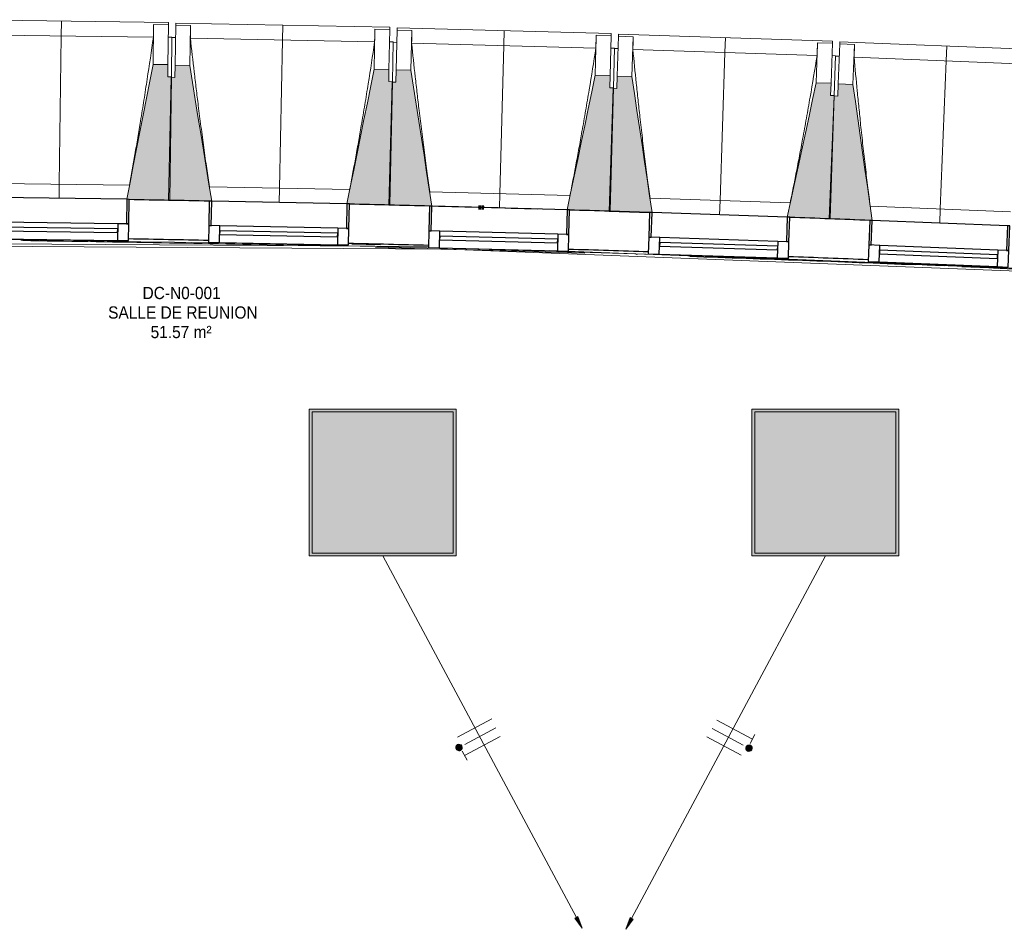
# Model space of a CAD drawing. Header units: millimetres. Extents: x -2845 to 74565, y -36590 to 13748.
# Tile 8 of 49: x 33751 to 37755, y -17087 to -13387. Entities that reach past the tile are written whole.
import ezdxf

# ---------------------------------------------------------------- set-up
doc = ezdxf.new("R2010")
doc.units = ezdxf.units.MM
doc.linetypes.add('Tiret', pattern=[2.5, 1.25, -1.25])
doc.layers.add('A-AREA', color=4, linetype='Tiret', lineweight=100, true_color=0x00ffff)
for name, color, linetype, lineweight in [('A-FLOR', 7, 'Continuous', 25), ('A-FLOR-HRAL', 7, 'Continuous', 18), ('A-GENM', 7, 'Continuous', 18), ('A-GLAZ', 7, 'Continuous', 25), ('CABLES', 7, 'Continuous', 18), ('ESPACE', 7, 'Continuous', 30), ('I-WALL', 7, 'Continuous', 25), ('INSTAL ELECTRIQUE', 7, 'Continuous', 18), ('MUR', 7, 'Continuous', 25), ('S-BEAM', 7, 'Continuous', 18)]:
    doc.layers.add(name, color=color, linetype=linetype, lineweight=lineweight)
doc.styles.add('Arial_4', font='arial.ttf', dxfattribs={"width": 0.9, "height": 50})

# ---------------------------------------------------------------- blocks, each defined once
blk = doc.blocks.new('20_MUR PREFA_01 - Type 1-3119337-2021_015_1111_DCE_1_50_N0 FINI_CFO_ECL')
at = {"layer": 'A-GENM'}
for p, q in [((0, 722.1), (0, 661.4)), ((0, 661.4), (0, 58.5)), ((0, 0.7), (0, 58.5))]:
    blk.add_line(p, q, dxfattribs=at)
blk = doc.blocks.new('B02_DC_STR_rvt-1-2021_015_1111_DCE_1_50_N0 FINI_CFO_ECL')
at = {"layer": 'S-BEAM', "lineweight": 5, "true_color": 0x787878}
for points in [[(-18808.5, -14120.5), (-18801.8, -13619.7), (-18816.8, -13619.5), (-18816.1, -13569.5), (-18876.1, -13568.7), (-18983.3, -14117.5), (-18973.4, -14117.6), (-18973.4, -14118.3), (-18889.9, -14119.4)], [(-18647.8, -14125.3), (-18647.8, -14124.6), (-18638, -14124.6), (-18726.9, -13572.7), (-18786.8, -13571.5), (-18787.8, -13621.5), (-18802.8, -13621.2), (-18812.8, -14122), (-18649, -14125.2)], [(-17913, -14139.9), (-17903, -13639.1), (-17918, -13638.8), (-17917, -13588.8), (-17977, -13587.6), (-18087.8, -14135.7), (-18077.9, -14135.9), (-18077.9, -14136.6), (-17998.1, -14138.2)], [(-17742.4, -14145.9), (-17827.8, -13592.6), (-17887.8, -13591), (-17889.1, -13641), (-17904.1, -13640.6), (-17917.3, -14141.3), (-17742.4, -14145.9)], [(-17017.6, -14165), (-17004.4, -13664.3), (-17019.4, -13663.9), (-17018.1, -13613.9), (-17078.1, -13612.4), (-17192.6, -14160.4), (-17106.4, -14162.7)], [(-16857.1, -14171.9), (-16857.1, -14171.2), (-16847.3, -14171.2), (-16928.9, -13618.3), (-16988.9, -13616.3), (-16990.5, -13666.3), (-17005.5, -13665.8), (-17022, -14166.4), (-16860.4, -14171.8)], [(-16122.5, -14196.1), (-16106, -13695.4), (-16121, -13694.9), (-16119.4, -13645), (-16179.3, -13643), (-16297.3, -14189.6), (-16287.4, -14189.9), (-16287.4, -14190.6), (-16214.7, -14193)], [(-15962, -14203.9), (-15961.8, -14203.2), (-15952.2, -14203.2), (-16030.2, -13649.9), (-16090.2, -13647.5), (-16092.1, -13697.5), (-16107.1, -13696.9), (-16126.9, -14197.4), (-15965.9, -14203.8)]]:
    blk.add_hatch(color=8, dxfattribs=at).paths.add_polyline_path(points)
at = {"layer": 'S-BEAM'}
for p, q in [((-18813.8, -13398.3), (-19683.7, -13386.7)), ((-18873.9, -13406.6), (-18876.1, -13568.7)), ((-18874, -13406.8), (-18873.9, -13406.6)), ((-18873.9, -13406.6), (-18813.9, -13407.4)), ((-18813.9, -13407.4), (-18816.1, -13569.5)), ((-18813.8, -13398.3), (-18813.9, -13407.4)), ((-18786.8, -13571.5), (-18783.6, -13409.4)), ((-18783.6, -13409.4), (-18783.4, -13400.4)), ((-18783.6, -13409.4), (-18723.6, -13410.6)), ((-17913.6, -13417.7), (-18783.4, -13400.4)), ((-18726.9, -13572.7), (-18723.6, -13410.6)), ((-18723.6, -13410.6), (-18723.6, -13410.9)), ((-18874.8, -13458.1), (-19624.3, -13448.1)), ((-17973.8, -13425.5), (-17977, -13587.6)), ((-17973.8, -13425.5), (-17913.8, -13426.7)), ((-17973.8, -13425.8), (-17973.8, -13425.5)), ((-17913.8, -13426.7), (-17917, -13588.8)), ((-17913.6, -13417.7), (-17913.8, -13426.7)), ((-17887.8, -13591), (-17883.5, -13428.9)), ((-17883.5, -13428.9), (-17883.3, -13419.9)), ((-17883.5, -13428.9), (-17823.5, -13430.5)), ((-17013.6, -13442.9), (-17883.3, -13419.9)), ((-17827.8, -13592.6), (-17823.5, -13430.5)), ((-17823.5, -13430.5), (-17823.5, -13430.8)), ((-17073.8, -13450.3), (-17078.1, -13612.4)), ((-17073.8, -13450.3), (-17013.8, -13451.9)), ((-17073.8, -13450.6), (-17073.8, -13450.3)), ((-17013.8, -13451.9), (-17018.1, -13613.9)), ((-17013.6, -13442.9), (-17013.8, -13451.9)), ((-16983.6, -13454.3), (-16983.3, -13445.3)), ((-16113.7, -13473.9), (-16983.3, -13445.3)), ((-18799.6, -13457.6), (-18814.6, -13457.4)), ((-18799.6, -13457.6), (-18801.8, -13619.7)), ((-18784.6, -13459.4), (-18799.6, -13459.1)), ((-17975.1, -13477.1), (-18724.4, -13462.2)), ((-17899.8, -13477), (-17914.8, -13476.7)), ((-17899.8, -13477), (-17903, -13639.1)), ((-17884.8, -13478.9), (-17899.8, -13478.5)), ((-17075.4, -13501.9), (-17824.7, -13482.1)), ((-16988.9, -13616.3), (-16983.6, -13454.3)), ((-16983.6, -13454.3), (-16923.6, -13456.3)), ((-16928.9, -13618.3), (-16923.6, -13456.3)), ((-16923.6, -13456.3), (-16923.6, -13456.6)), ((-16174, -13481), (-16179.3, -13643)), ((-16174, -13481), (-16114, -13482.9)), ((-16174, -13481.2), (-16174, -13481)), ((-16114, -13482.9), (-16119.4, -13645)), ((-16113.7, -13473.9), (-16114, -13482.9)), ((-16090.2, -13647.5), (-16083.8, -13485.6)), ((-16083.8, -13485.6), (-16083.4, -13476.5)), ((-16083.8, -13485.6), (-16023.8, -13487.9)), ((-15214.1, -13510.8), (-16083.4, -13476.5)), ((-16030.2, -13649.9), (-16023.8, -13487.9)), ((-16023.8, -13487.9), (-16023.8, -13488.2)), ((-17000.1, -13502.3), (-17015.1, -13501.9)), ((-17000.1, -13502.3), (-17004.4, -13664.3)), ((-16985.2, -13504.3), (-17000.2, -13503.8)), ((-16175.9, -13532.5), (-16925, -13507.9)), ((-18816.1, -13569.5), (-18876.1, -13568.7)), ((-18816.8, -13619.5), (-18816.1, -13569.5)), ((-18786.8, -13571.5), (-18787.8, -13621.5)), ((-18726.9, -13572.7), (-18786.8, -13571.5)), ((-16100.7, -13533.4), (-16115.7, -13532.9)), ((-16100.7, -13533.4), (-16106, -13695.4)), ((-16085.8, -13535.5), (-16100.7, -13534.9)), ((-15276.7, -13569), (-16025.6, -13539.5)), ((-17917, -13588.8), (-17977, -13587.6)), ((-17918, -13638.8), (-17917, -13588.8)), ((-17887.8, -13591), (-17889.1, -13641)), ((-17827.8, -13592.6), (-17887.8, -13591)), ((-17018.1, -13613.9), (-17078.1, -13612.4)), ((-18801.8, -13619.7), (-18816.8, -13619.5)), ((-18802.8, -13621.2), (-18812.8, -14122)), ((-18808.5, -14120.5), (-18801.8, -13619.7)), ((-18787.8, -13621.5), (-18802.8, -13621.2)), ((-17903, -13639.1), (-17918, -13638.8)), ((-17904.1, -13640.6), (-17917.3, -14141.3)), ((-17913, -14139.9), (-17903, -13639.1)), ((-17889.1, -13641), (-17904.1, -13640.6)), ((-17019.4, -13663.9), (-17018.1, -13613.9)), ((-16988.9, -13616.3), (-16990.5, -13666.3)), ((-16928.9, -13618.3), (-16988.9, -13616.3)), ((-16119.4, -13645), (-16179.3, -13643)), ((-16121, -13694.9), (-16119.4, -13645)), ((-16090.2, -13647.5), (-16092.1, -13697.5)), ((-16030.2, -13649.9), (-16090.2, -13647.5)), ((-17005.5, -13665.8), (-17022, -14166.4)), ((-17004.4, -13664.3), (-17019.4, -13663.9)), ((-17017.6, -14165), (-17004.4, -13664.3)), ((-16990.5, -13666.3), (-17005.5, -13665.8)), ((-16107.1, -13696.9), (-16126.9, -14197.4)), ((-16122.5, -14196.1), (-16106, -13695.4)), ((-16106, -13695.4), (-16121, -13694.9)), ((-16092.1, -13697.5), (-16107.1, -13696.9)), ((-19542.9, -14052.2), (-18972.4, -14059.8)), ((-18646.9, -14066.8), (-18076.5, -14078.1)), ((-17751.1, -14087.2), (-17180.8, -14102.2)), ((-18973.5, -14118.3), (-18808.5, -14120.5)), ((-18812.8, -14122), (-18647.8, -14125.3)), ((-16855.4, -14113.4), (-16285.2, -14132.2)), ((-18078, -14136.6), (-17913, -14139.9)), ((-17917.3, -14141.3), (-17742.4, -14145.9)), ((-17192.4, -14159.7), (-17742.5, -14145.2)), ((-17192.6, -14160.4), (-17017.6, -14165)), ((-17022, -14166.4), (-16857.1, -14171.9)), ((-15959.9, -14145.5), (-15389.9, -14168)), ((-16287.5, -14190.6), (-16122.5, -14196.1)), ((-16126.9, -14197.4), (-15962, -14203.9))]:
    blk.add_line(p, q, dxfattribs=at)
at = {"layer": 'S-BEAM', "flags": 128}
for points in [[(-18874.8, -13458.1), (-18874.7, -13447.9), (-18874.5, -13437.6), (-18874.3, -13427.4), (-18874.1, -13417.1), (-18874, -13406.8)], [(-18723.6, -13410.9), (-18723.8, -13421.1), (-18723.9, -13431.4), (-18724.1, -13441.6), (-18724.3, -13451.9), (-18724.4, -13462.2)], [(-17975.1, -13477.1), (-17974.8, -13466.8), (-17974.6, -13456.6), (-17974.3, -13446.3), (-17974.1, -13436), (-17973.8, -13425.8)], [(-17823.5, -13430.8), (-17823.7, -13441), (-17824, -13451.3), (-17824.2, -13461.6), (-17824.4, -13471.8), (-17824.7, -13482.1)], [(-17075.4, -13501.9), (-17075.1, -13491.6), (-17074.8, -13481.3), (-17074.5, -13471.1), (-17074.2, -13460.8), (-17073.8, -13450.6)], [(-16923.6, -13456.6), (-16923.9, -13466.8), (-16924.2, -13477.1), (-16924.5, -13487.3), (-16924.8, -13497.6), (-16925, -13507.9)], [(-16175.9, -13532.5), (-16175.6, -13522.3), (-16175.2, -13512), (-16174.8, -13501.7), (-16174.4, -13491.5), (-16174, -13481.2)], [(-16023.8, -13488.2), (-16024.2, -13498.4), (-16024.5, -13508.7), (-16024.9, -13519), (-16025.3, -13529.2), (-16025.6, -13539.5)], [(-18876.1, -13568.7), (-18889.5, -13637.3), (-18902.9, -13706), (-18916.3, -13774.7), (-18929.8, -13843.4), (-18943.2, -13912.1), (-18956.6, -13980.8), (-18970, -14049.5), (-18983.3, -14117.5)], [(-18637.9, -14124.8), (-18649, -14056.4), (-18660.1, -13987.3), (-18671.2, -13918.2), (-18682.3, -13849.1), (-18693.5, -13780), (-18704.6, -13710.9), (-18715.7, -13641.8), (-18726.9, -13572.7)], [(-17977, -13587.6), (-17990.9, -13656.2), (-18004.7, -13724.8), (-18018.6, -13793.4), (-18032.5, -13862), (-18046.3, -13930.6), (-18060.2, -13999.2), (-18074.1, -14067.8), (-18087.8, -14135.7)], [(-17742.4, -14145.9), (-17753.1, -14076.7), (-17763.7, -14007.6), (-17774.4, -13938.4), (-17785.1, -13869.2), (-17795.8, -13800.1), (-17806.5, -13730.9), (-17817.1, -13661.7), (-17827.8, -13592.6)], [(-17078.1, -13612.4), (-17092.4, -13680.9), (-17106.7, -13749.4), (-17121, -13817.9), (-17135.3, -13886.4), (-17149.6, -13954.9), (-17164, -14023.4), (-17178.3, -14091.9), (-17192.6, -14160.4)], [(-16847.2, -14171.5), (-16857.3, -14103), (-16867.6, -14033.7), (-16877.8, -13964.5), (-16888, -13895.3), (-16898.2, -13826), (-16908.5, -13756.8), (-16918.7, -13687.5), (-16928.9, -13618.3)], [(-16179.3, -13643), (-16194.1, -13711.4), (-16208.8, -13779.8), (-16223.6, -13848.2), (-16238.4, -13916.6), (-16253.1, -13985.1), (-16267.9, -14053.5), (-16282.6, -14121.9), (-16297.3, -14189.6)], [(-15952.1, -14203.6), (-15961.8, -14135), (-15971.6, -14065.7), (-15981.3, -13996.4), (-15991.1, -13927.1), (-16000.9, -13857.8), (-16010.7, -13788.5), (-16020.4, -13719.2), (-16030.2, -13649.9)]]:
    blk.add_lwpolyline(points, dxfattribs=at)
at = {"layer": 'S-BEAM'}
for points, knots in [([(-18972.5, -14059.9), (-18964.9, -14018.3), (-18953.3, -13954.1), (-18938.4, -13867), (-18926.1, -13793.3), (-18913.3, -13713.8), (-18895.6, -13600.2), (-18883, -13515), (-18874.8, -13458.1)], [0.0183438, 0.0183438, 0.0183438, 0.0183438, 0.2222222, 0.3333333, 0.4444444, 0.5833333, 0.7222222, 1, 1, 1, 1]), ([(-18724.4, -13462.2), (-18719.4, -13507.9), (-18711.7, -13576.4), (-18700.8, -13667.6), (-18691.6, -13741.8), (-18681.4, -13821.6), (-18669.9, -13907.1), (-18658.4, -13988.9), (-18650.5, -14042.1), (-18646.8, -14066.8)], [0, 0, 0, 0, 0.2222222, 0.3333333, 0.4444444, 0.5833333, 0.7222222, 0.8611111, 0.9816328, 0.9816328, 0.9816328, 0.9816328]), ([(-18076.7, -14078.1), (-18068.7, -14036.6), (-18056.8, -13972.5), (-18041.3, -13885.5), (-18028.5, -13811.9), (-18015.1, -13732.5), (-17996.7, -13619), (-17983.6, -13533.9), (-17975.1, -13477.1)], [0.0183438, 0.0183438, 0.0183438, 0.0183438, 0.2222222, 0.3333333, 0.4444444, 0.5833333, 0.7222222, 1, 1, 1, 1]), ([(-17824.7, -13482.1), (-17820, -13527.8), (-17812.7, -13596.3), (-17802.4, -13687.7), (-17793.7, -13761.9), (-17784, -13841.8), (-17773, -13927.4), (-17762, -14009.2), (-17754.5, -14062.5), (-17751, -14087.2)], [0, 0, 0, 0, 0.2222222, 0.3333333, 0.4444444, 0.5833333, 0.7222222, 0.8611111, 0.9816328, 0.9816328, 0.9816328, 0.9816328]), ([(-17180.9, -14102.2), (-17172.7, -14060.8), (-17160.4, -13996.7), (-17144.3, -13909.9), (-17131, -13836.3), (-17117.1, -13757), (-17098, -13643.7), (-17084.3, -13558.6), (-17075.4, -13501.9)], [0.0183438, 0.0183438, 0.0183438, 0.0183438, 0.2222222, 0.3333333, 0.4444444, 0.5833333, 0.7222222, 1, 1, 1, 1]), ([(-16925, -13507.9), (-16920.7, -13553.6), (-16913.8, -13622.2), (-16904.1, -13713.6), (-16895.9, -13787.9), (-16886.7, -13867.8), (-16876.3, -13953.5), (-16865.8, -14035.4), (-16858.7, -14088.7), (-16855.3, -14113.4)], [0, 0, 0, 0, 0.2222222, 0.3333333, 0.4444444, 0.5833333, 0.7222222, 0.8611111, 0.9816328, 0.9816328, 0.9816328, 0.9816328]), ([(-16285.4, -14132.2), (-16276.9, -14090.8), (-16264.1, -14026.8), (-16247.4, -13940), (-16233.7, -13866.6), (-16219.3, -13787.4), (-16199.4, -13674.2), (-16185.2, -13589.2), (-16175.9, -13532.5)], [0.0183438, 0.0183438, 0.0183438, 0.0183438, 0.2222222, 0.3333333, 0.4444444, 0.5833333, 0.7222222, 1, 1, 1, 1]), ([(-16025.6, -13539.5), (-16021.5, -13585.3), (-16015.1, -13653.9), (-16006, -13745.3), (-15998.3, -13819.7), (-15989.6, -13899.7), (-15979.8, -13985.4), (-15969.8, -14067.4), (-15963.1, -14120.7), (-15959.8, -14145.5)], [0, 0, 0, 0, 0.2222222, 0.3333333, 0.4444444, 0.5833333, 0.7222222, 0.8611111, 0.9816328, 0.9816328, 0.9816328, 0.9816328])]:
    blk.add_open_spline(points, degree=3, knots=knots, dxfattribs=at)
at = {"layer": 'S-BEAM', "color": 5, "lineweight": 25, "true_color": 0x0000ff}
for p, rotation in [((-19258.4, -14114.5), 359.2337380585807), ((-18362.9, -14130.9), 358.8606716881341), ((-17467.5, -14153.2), 358.4876053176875), ((-16572.3, -14181.2), 358.1145389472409), ((-15677.2, -14215.2), 357.7414725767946)]:
    blk.add_blockref('20_MUR PREFA_01 - Type 1-3119337-2021_015_1111_DCE_1_50_N0 FINI_CFO_ECL', p, dxfattribs=dict(at, rotation=rotation))
blk = doc.blocks.new('XXX_VIDE FENETRE - 550-377501-2021_015_1111_DCE_1_50_N0 FINI_CFO_ECL')
at = {"layer": 'A-GLAZ'}
for p, q in [((-285, 0), (-285, -100)), ((-275, 0), (-285, 0)), ((275, 0), (-275, 0)), ((-275, -100), (-275, 0)), ((285, 0), (275, 0)), ((275, 0), (275, -100)), ((285, -100), (285, 0)), ((-285, -100), (-275, -100)), ((-240, -100), (-285, -100)), ((-285, -100), (-285, -167.5)), ((-240, -167.5), (-240, -100)), ((240, -100), (-240, -100)), ((240, -100), (240, -167.5)), ((285, -100), (240, -100)), ((275, -100), (285, -100)), ((285, -167.5), (285, -100)), ((-285, -167.5), (-240, -167.5)), ((-240, -167.5), (240, -167.5)), ((240, -167.5), (285, -167.5))]:
    blk.add_line(p, q, dxfattribs=at)
at = {"layer": 'A-GLAZ', "color": 173, "true_color": 0x5c63b1}
for p, q in [((240, -120), (-240, -120)), ((-240, -120), (-240, -135)), ((240, -135), (240, -120)), ((-240, -135), (240, -135))]:
    blk.add_line(p, q, dxfattribs=at)
blk = doc.blocks.new('Garde-corps - Garde-corps-505471-2021_015_1111_DCE_1_50_N0 FINI_CFO_ECL')
at = {"layer": 'A-FLOR-HRAL'}
for p, q in [((-22974.4, -14275.7), (-17756.7, -14309.4)), ((-19414.5, -14283.9), (-19385.3, -14284.3)), ((-18196.3, -14306.3), (-18162.6, -14307)), ((-18067.8, -14300.4), (-17951.9, -14303.2)), ((-17265.9, -14326.2), (-14802.9, -14420.9)), ((-16911, -14341.6), (-16908.3, -14341.6))]:
    blk.add_line(p, q, dxfattribs=at)
at = {"layer": 'A-FLOR-HRAL', "flags": 128}
blk.add_lwpolyline([(-23168.9, -14284.7), (-17678.6, -14320.7), (-14410.7, -14446.4)], dxfattribs=at)
at = {"layer": 'A-FLOR-HRAL'}
for radius, start, end in [(137273, 87.112212, 90.771971), (137269.6, 88.757072, 89.199903), (137283.1, 88.884802, 89.020289), (137283.1, 88.51142, 88.646908), (137269.6, 88.245826, 88.601253), (137283.1, 88.138038, 88.273526), (137269.6, 87.683989, 88.067454), (137283.1, 87.764656, 87.900145), (137271.2, 87.635574, 87.86658), (137269.6, 87.113668, 87.605372)]:
    blk.add_arc((-21322.9, -151541.9), radius, start, end, dxfattribs=at)
blk = doc.blocks.new('B02_ARC_rvt-1-2021_015_1111_DCE_1_50_N0 FINI_CFO_ECL')
at = {"layer": 'A-AREA'}
blk.add_line((-17552.4, -14150.5), (-17530.8, -14151.1), dxfattribs=at)
at = {"layer": 'A-FLOR'}
for p, q in [((-17951.2, -14300.2), (-18081.1, -14297.1)), ((-16909.6, -14329.7), (-17072.6, -14324.6)), ((-16862.3, -14331.3), (-16901.4, -14330))]:
    blk.add_line(p, q, dxfattribs=at)
at = {"layer": 'I-WALL'}
blk.add_line((-17752.4, -14145.8), (-17752.4, -14145.2), dxfattribs=at)
for radius, start, end in [(137443.1, 88.884774, 89.020539), (137443.1, 88.511392, 88.647158), (137443.1, 88.138011, 88.273776), (137443.1, 87.764629, 87.900395), (137283.1, 88.884802, 89.020291), (137283.1, 88.51142, 88.646909), (137283.1, 88.138038, 88.273527), (137283.1, 87.764656, 87.900145)]:
    blk.add_arc((-21322.9, -151541.9), radius, start, end, dxfattribs=at)
at = {"layer": 'MUR'}
blk.add_arc((-21322.9, -151541.9), 137443.1, 88.327609, 88.50726, dxfattribs=at)
at = {"layer": 'A-FLOR-HRAL', "lineweight": 18}
blk.add_blockref('Garde-corps - Garde-corps-505471-2021_015_1111_DCE_1_50_N0 FINI_CFO_ECL', (0, 0), dxfattribs=at)
at = {"layer": 'A-GLAZ', "lineweight": 18}
for p, rotation in [((-19258.4, -14113.8), 359.2337380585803), ((-18362.9, -14130.2), 358.8606716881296), ((-17467.5, -14153.3), 358.4876053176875), ((-16572.2, -14180.6), 358.1145389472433), ((-15677.2, -14214.5), 357.7414725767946)]:
    blk.add_blockref('XXX_VIDE FENETRE - 550-377501-2021_015_1111_DCE_1_50_N0 FINI_CFO_ECL', p, dxfattribs=dict(at, rotation=rotation))
blk = doc.blocks.new('604_DALLE LED 600x600MM - 26W 4000K 3600lm-4677864-2021_015_1111_DCE_1_50_N0 FINI_CFO_ECL')
at = {"layer": 'INSTAL ELECTRIQUE', "true_color": 0xf6d57a}
h = blk.add_hatch(color=41, dxfattribs=at)
h.paths.add_polyline_path([(-298.5, -298.5), (-298.5, 298.5), (298.5, 298.5), (298.5, -298.5), (-288.1, -298.5)])
h.paths.add_polyline_path([(-287, -287), (287, -287), (287, 287), (-287, 287), (-287, -230.1)])
blk.add_hatch(color=41, dxfattribs=at).paths.add_polyline_path([(-287, -287), (-287, 287), (287, 287), (287, -287)])
at = {"layer": 'INSTAL ELECTRIQUE'}
for p, q in [((-298.5, -298.5), (-298.5, 298.5)), ((-298.5, 298.5), (298.5, 298.5)), ((-287, 287), (-287, -287)), ((-287, 287), (287, 287)), ((287, -287), (287, 287)), ((298.5, 298.5), (298.5, -298.5)), ((298.5, -298.5), (-298.5, -298.5)), ((287, -287), (-287, -287))]:
    blk.add_line(p, q, dxfattribs=at)
blk = doc.blocks.new('Fil - COCHE DE FIL_PE_SYMBOLE-4085576-2021_015_1111_DCE_1_50_N0 FINI_CFO_ECL')
at = {"layer": 'CABLES', "lineweight": 9}
for p, q in [((-0.42, 1.8), (0.42, 1.8)), ((0, 1.8), (0, -1.48))]:
    blk.add_line(p, q, dxfattribs=at)
blk = doc.blocks.new('Fil - Coche de fil circulaire-323115-2021_015_1111_DCE_1_50_N0 FINI_CFO_ECL')
at = {"layer": 'CABLES', "lineweight": 9}
blk.add_hatch(color=256, dxfattribs=at).paths.add_polyline_path([(0.193, 2.078), (0.139, 2.12), (0.075, 2.147), (0.006, 2.156), (-0.062, 2.147), (-0.126, 2.12), (-0.181, 2.078), (-0.223, 2.023), (-0.249, 1.96), (-0.258, 1.891), (-0.249, 1.823), (-0.223, 1.759), (-0.181, 1.704), (-0.126, 1.662), (-0.062, 1.636), (0.006, 1.627), (0.075, 1.636), (0.139, 1.662), (0.193, 1.704), (0.235, 1.759), (0.262, 1.823), (0.271, 1.891), (0.262, 1.96), (0.235, 2.023)])
blk.add_line((0, 1.371), (0, -1.507), dxfattribs=at)
for start, end in [(360, 180), (180, 360)]:
    blk.add_arc((0.006, 1.891), 0.265, start, end, dxfattribs=at)
blk = doc.blocks.new('Fil - Coche de fil long-323512-2021_015_1111_DCE_1_50_N0 FINI_CFO_ECL')
at = {"layer": 'CABLES', "lineweight": 9}
blk.add_line((0, 1.605), (0, -1.57), dxfattribs=at)
blk = doc.blocks.new('B02_ELE_rvt-1-2021_015_1111_DCE_1_50_N0 FINI_CFO_ECL')
at = {"layer": 'CABLES'}
for points in [[(-17131.3, -17082.7), (-17149.2, -17035.1), (-17160.9, -17041.4)], [(-16954.2, -17087.4), (-16924.6, -17046), (-16936.3, -17039.8)]]:
    blk.add_hatch(color=256, dxfattribs=at).paths.add_polyline_path(points)
for p, q in [((-17942.3, -15568.2), (-17154.9, -17038.7)), ((-16930.7, -17043.3), (-16142.3, -15568.2)), ((-17149.2, -17035.1), (-17160.9, -17041.4)), ((-17149.2, -17035.1), (-17160.9, -17041.4)), ((-17160.9, -17041.4), (-17131.3, -17082.7)), ((-17160.9, -17041.4), (-17131.3, -17082.7)), ((-17131.3, -17082.7), (-17149.2, -17035.1)), ((-17131.3, -17082.7), (-17149.2, -17035.1)), ((-16936.3, -17039.8), (-16954.2, -17087.4)), ((-16936.3, -17039.8), (-16954.2, -17087.4)), ((-16954.2, -17087.4), (-16924.6, -17046)), ((-16954.2, -17087.4), (-16924.6, -17046)), ((-16924.6, -17046), (-16936.3, -17039.8)), ((-16924.6, -17046), (-16936.3, -17039.8))]:
    blk.add_line(p, q, dxfattribs=at)
at = {"layer": 'CABLES', "lineweight": 18, "xscale": 49.99999999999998, "yscale": 49.99999999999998, "zscale": 49.99999999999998}
for name, p, rotation in [('Fil - Coche de fil long-323512-2021_015_1111_DCE_1_50_N0 FINI_CFO_ECL', (-17567.3, -16268.4), 118.1704124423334), ('Fil - COCHE DE FIL_PE_SYMBOLE-4085576-2021_015_1111_DCE_1_50_N0 FINI_CFO_ECL', (-16517.8, -16270.7), 241.8778879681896), ('Fil - Coche de fil circulaire-323115-2021_015_1111_DCE_1_50_N0 FINI_CFO_ECL', (-17548.6, -16303.4), 118.1704124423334), ('Fil - COCHE DE FIL_PE_SYMBOLE-4085576-2021_015_1111_DCE_1_50_N0 FINI_CFO_ECL', (-17529.9, -16338.4), 118.1704124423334), ('Fil - Coche de fil circulaire-323115-2021_015_1111_DCE_1_50_N0 FINI_CFO_ECL', (-16536.5, -16305.7), 241.8778879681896), ('Fil - Coche de fil long-323512-2021_015_1111_DCE_1_50_N0 FINI_CFO_ECL', (-16555.2, -16340.7), 241.8778879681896)]:
    blk.add_blockref(name, p, dxfattribs=dict(at, rotation=rotation))
at = {"layer": 'INSTAL ELECTRIQUE', "lineweight": 18, "extrusion": (0, 0, -1), "rotation": 269.9999999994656}
for p in [(17942.3, -15269.7), (16142.3, -15269.7)]:
    blk.add_blockref('604_DALLE LED 600x600MM - 26W 4000K 3600lm-4677864-2021_015_1111_DCE_1_50_N0 FINI_CFO_ECL', p, dxfattribs=at)

msp = doc.modelspace()

# ---------------------------------------------------------------- block references
at = {"lineweight": 5}
for name in ['B02_DC_STR_rvt-1-2021_015_1111_DCE_1_50_N0 FINI_CFO_ECL', 'B02_ARC_rvt-1-2021_015_1111_DCE_1_50_N0 FINI_CFO_ECL']:
    msp.add_blockref(name, (53169.3, 0), dxfattribs=at)

# ---------------------------------------------------------------- texts
at = {"layer": 'ESPACE', "color": 8, "true_color": 0x808080, "char_height": 50, "attachment_point": 1, "style": 'Arial_4'}
for s, insert, width in [('DC-N0-001', (34250.3, -14473.6), 382.405), ('SALLE DE REUNION', (34110.4, -14552.9), 717.911), ('51.57 m²', (34283.1, -14632.3), 299.43)]:
    msp.add_mtext(s, dxfattribs=dict(at, insert=insert, width=width))

# ---------------------------------------------------------------- next in the draw order: block references
at = {"lineweight": 5}
msp.add_blockref('B02_ELE_rvt-1-2021_015_1111_DCE_1_50_N0 FINI_CFO_ECL', (53169.3, 0), dxfattribs=at)

doc.saveas('drawing.dxf')
